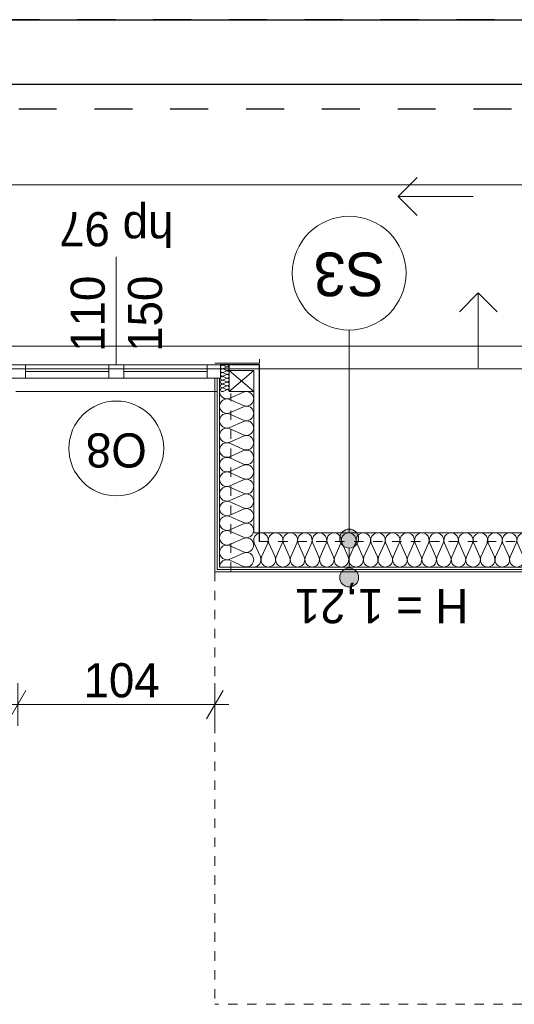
# Model space of a CAD drawing. Extents: x -145259 to -66341, y -2316 to 227384.
# Tile 114 of 141: x -113334 to -110723, y 176744 to 181934. Entities that reach past the tile are written whole.
import ezdxf

# ---------------------------------------------------------------- set-up
doc = ezdxf.new("R2010")
doc.units = 0
doc.header["$MEASUREMENT"] = 0
doc.linetypes.add('Hidden Line', pattern=[100, 50, -50])
doc.linetypes.add('Przerywana', pattern=[400, 200, -200])
for name, color, linetype in [('Arch ocieplenie', 7, 'Continuous'), ('Arch opisy', 7, 'Continuous'), ('Arch wymiary', 7, 'Continuous'), ('Arch ściany działowe', 7, 'Continuous'), ('INWENT ODWODNIENIE', 7, 'Continuous')]:
    doc.layers.add(name, color=color, linetype=linetype)
for name, color, linetype, lineweight, true_color in [('Arch ocieplenie_Nr_Pióra__24', 7, 'Continuous', 13, 0x029e21), ('INWENT.ŚCIANY_Nr_Pióra__2', 7, 'Continuous', 13, 0x7f7f7f), ('Inwentaryzacja Konst._Nr_Pióra__3', 7, 'Continuous', 20, 0xff6600)]:
    doc.layers.add(name, color=color, linetype=linetype, lineweight=lineweight, true_color=true_color)
for name, color, linetype, lineweight in [('Arch opisy okien_Nr_Pióra__21', 7, 'Continuous', 13), ('Arch opisy_Nr_Pióra__1', 7, 'Continuous', 25), ('Arch opisy_Nr_Pióra__21', 7, 'Continuous', 13), ('Arch wymiary_Nr_Pióra__21', 7, 'Continuous', 13), ('Arch wymiary_Nr_Pióra__5', 7, 'Continuous', 13), ('Arch ściany działowe_Nr_Pióra__5', 7, 'Continuous', 13), ('INWENT DACH_Nr_Pióra__21', 7, 'Continuous', 13), ('INWENT ODWODNIENIE_Nr_Pióra__21', 7, 'Continuous', 13), ('INWENT ODWODNIENIE_Nr_Pióra__5', 7, 'Continuous', 13), ('INWENT OPISY_Nr_Pióra__21', 7, 'Continuous', 13), ('INWENT. OKNA_Nr_Pióra__1', 7, 'Continuous', 25), ('INWENT. OKNA_Nr_Pióra__21', 7, 'Continuous', 13), ('INWENT.ŚCIANY_Nr_Pióra__1', 7, 'Continuous', 25), ('INWENT.ŚCIANY_Nr_Pióra__20', 1, 'Continuous', 20)]:
    doc.layers.add(name, color=color, linetype=linetype, lineweight=lineweight)
doc.styles.add('GENERATED_STYLE_1', font='txt')
doc.styles.add('GENERATED_STYLE_6', font='txt')
doc.styles.add('GENERATED_STYLE_7', font='txt')
doc.styles.add('GENERATED_STYLE_8', font='txt')
doc.dimstyles.new('GENERATED_STYLE__2', dxfattribs={"dimtxt": 179.999995, "dimasz": 114, "dimexe": 0.18, "dimexo": 0, "dimgap": 0.09, "dimtad": 1, "dimtih": 1, "dimtoh": 1, "dimdec": 0, "dimlfac": 0.1, "dimzin": 0, "dimdsep": 46, "dimtxsty": 'GENERATED_STYLE_1', "dimblk": 'ARROWHEAD_2', "dimblk1": 'ARROWHEAD_2', "dimblk2": 'ARROWHEAD_2', "dimcen": 0.09, "dimclrd": 7, "dimclre": 7, "dimclrt": 7, "dimazin": 0, "dimtfac": 1, "dimtdec": 4, "dimtmove": 0, "dimatfit": 3, "dimfxl": 0, "dimtolj": 1, "dimtzin": 0, "dimarcsym": 0})

# ---------------------------------------------------------------- blocks, each defined once
blk = doc.blocks.new('Ściana_656', base_point=(-112303.7, 179023.6))
at = {"layer": 'Arch ściany działowe_Nr_Pióra__5', "linetype": 'Continuous'}
for p, q in [((-112291.2, 180043.6), (-112303.7, 180043.6)), ((-112303.7, 180043.6), (-112303.7, 179023.6)), ((-112291.2, 179036.1), (-112291.2, 180043.6))]:
    blk.add_line(p, q, dxfattribs=at)
blk = doc.blocks.new('Ściana_657', base_point=(-112291.2, 179036.1))
at = {"layer": 'Arch ściany działowe_Nr_Pióra__5', "linetype": 'Continuous'}
for p, q in [((-112278.7, 180043.6), (-112291.2, 180043.6)), ((-112291.2, 180043.6), (-112291.2, 179036.1)), ((-112278.7, 179048.6), (-112278.7, 180043.6))]:
    blk.add_line(p, q, dxfattribs=at)
blk = doc.blocks.new('Ściana_730', base_point=(-112303.7, 179023.6))
at = {"layer": 'Arch ściany działowe_Nr_Pióra__5', "linetype": 'Continuous'}
for p, q in [((-112303.7, 179023.6), (-108883.7, 179023.6)), ((-108896.2, 179036.1), (-112291.2, 179036.1))]:
    blk.add_line(p, q, dxfattribs=at)
blk = doc.blocks.new('Ściana_731', base_point=(-112291.2, 179036.1))
at = {"layer": 'Arch ściany działowe_Nr_Pióra__5', "linetype": 'Continuous'}
for p, q in [((-112291.2, 179036.1), (-108896.2, 179036.1)), ((-108908.7, 179048.6), (-112278.7, 179048.6))]:
    blk.add_line(p, q, dxfattribs=at)
blk = doc.blocks.new('Izolacja cieplna 14_91', base_point=(-112278.7, 179973.6))
at = {"layer": 'Arch ocieplenie_Nr_Pióra__24', "linetype": 'Continuous'}
for p, q in [((-112152.4, 179970.4), (-112225.1, 179938.3)), ((-112225.1, 179931.8), (-112152.4, 179899.8)), ((-112152.4, 179893.3), (-112225.1, 179861.2)), ((-112225.1, 179854.7), (-112152.4, 179822.7)), ((-112152.4, 179816.2), (-112225.1, 179784.1)), ((-112225.1, 179777.7), (-112152.4, 179745.6)), ((-112152.4, 179739.1), (-112225.1, 179707)), ((-112225.1, 179700.6), (-112152.4, 179668.5)), ((-112152.4, 179662), (-112225.1, 179630)), ((-112225.1, 179623.5), (-112152.4, 179591.4)), ((-112152.4, 179584.9), (-112225.1, 179552.9)), ((-112225.1, 179546.4), (-112152.4, 179514.3)), ((-112152.4, 179507.9), (-112225.1, 179475.8)), ((-112225.1, 179469.3), (-112152.4, 179437.3)), ((-112152.4, 179430.8), (-112225.1, 179398.7)), ((-112225.1, 179392.2), (-112152.4, 179360.2)), ((-112152.4, 179353.7), (-112225.1, 179321.6)), ((-112225.1, 179315.2), (-112152.4, 179283.1)), ((-112152.4, 179276.6), (-112225.1, 179244.5)), ((-112225.1, 179238.1), (-112152.4, 179206)), ((-112152.4, 179199.5), (-112225.1, 179167.5)), ((-112225.1, 179161), (-112152.4, 179128.9)), ((-112152.4, 179122.4), (-112225.1, 179090.4)), ((-112225.1, 179083.9), (-112152.4, 179051.8))]:
    blk.add_line(p, q, dxfattribs=at)
for centre, start_param, end_param in [((-112240.5, 179896.5), 2.7288, 6.695979), ((-112240.5, 179973.6), 4.712389, 6.695979), ((-112137, 179935.1), 5.870392, 9.837571), ((-112137, 179858), 5.870392, 9.837571), ((-112240.5, 179819.4), 2.7288, 6.695979), ((-112240.5, 179742.4), 2.7288, 6.695979), ((-112137, 179780.9), 5.870392, 9.837571), ((-112137, 179703.8), 5.870392, 9.837571), ((-112240.5, 179665.3), 2.7288, 6.695979), ((-112240.5, 179588.2), 2.7288, 6.695979), ((-112137, 179626.7), 5.870392, 9.837571), ((-112137, 179549.6), 5.870392, 9.837571), ((-112240.5, 179511.1), 2.7288, 6.695979), ((-112240.5, 179434), 2.7288, 6.695979), ((-112137, 179472.6), 5.870392, 9.837571), ((-112137, 179395.5), 5.870392, 9.837571), ((-112240.5, 179356.9), 2.7288, 6.695979), ((-112240.5, 179279.9), 2.7288, 6.695979), ((-112137, 179318.4), 5.870392, 9.837571), ((-112137, 179241.3), 5.870392, 9.837571), ((-112240.5, 179202.8), 2.7288, 6.695979), ((-112240.5, 179125.7), 2.7288, 6.695979), ((-112137, 179164.2), 5.870392, 9.837571), ((-112137, 179087.1), 5.870392, 9.837571), ((-112240.5, 179048.6), 2.7288, 4.712389)]:
    blk.add_ellipse(centre, major_axis=(0, -38.5), ratio=0.993264, start_param=start_param, end_param=end_param, dxfattribs=at)
blk = doc.blocks.new('Izolacja cieplna 14_94', base_point=(-112228.7, 180113.6))
at = {"layer": 'Arch ocieplenie_Nr_Pióra__24', "linetype": 'Continuous'}
for p, q in [((-112260.3, 180112.8), (-112242.1, 180104.4)), ((-112242.1, 180102.8), (-112260.3, 180094.4)), ((-112260.3, 180092.8), (-112242.1, 180084.4)), ((-112242.1, 180082.8), (-112260.3, 180074.4)), ((-112260.3, 180072.8), (-112242.1, 180064.4)), ((-112242.1, 180062.8), (-112260.3, 180054.4)), ((-112260.3, 180052.8), (-112242.1, 180044.4)), ((-112242.1, 180042.8), (-112260.3, 180034.4)), ((-112260.3, 180032.8), (-112242.1, 180024.4)), ((-112242.1, 180022.8), (-112260.3, 180014.4)), ((-112260.3, 180012.8), (-112242.1, 180004.4)), ((-112242.1, 180002.8), (-112260.3, 179994.4)), ((-112260.3, 179992.8), (-112242.1, 179984.4)), ((-112242.1, 179982.8), (-112260.3, 179974.4))]:
    blk.add_line(p, q, dxfattribs=at)
for centre, start_param, end_param in [((-112264.2, 180103.6), 2.728799, 6.695979), ((-112264.2, 180083.6), 2.728799, 6.695979), ((-112238.3, 180113.6), 5.870392, 7.853982), ((-112238.3, 180093.6), 5.870392, 9.837571), ((-112264.2, 180063.6), 2.728799, 6.695979), ((-112264.2, 180043.6), 2.728799, 6.695979), ((-112238.3, 180073.6), 5.870392, 9.837571), ((-112238.3, 180053.6), 5.870392, 9.837571), ((-112238.3, 180033.6), 5.870392, 9.837571), ((-112264.2, 180023.6), 2.728799, 6.695979), ((-112264.2, 180003.6), 2.728799, 6.695979), ((-112264.2, 179983.6), 2.728799, 6.695979), ((-112238.3, 180013.6), 5.870392, 9.837571), ((-112238.3, 179993.6), 5.870392, 9.837571), ((-112238.3, 179973.6), 1.570796, 3.554385)]:
    blk.add_ellipse(centre, major_axis=(0, -10), ratio=0.957061, start_param=start_param, end_param=end_param, dxfattribs=at)
blk = doc.blocks.new('Izolacja cieplna 14_159', base_point=(-109088.7, 179048.6))
at = {"layer": 'Arch ocieplenie_Nr_Pióra__24', "linetype": 'Continuous'}
for p, q in [((-112063.4, 179102.2), (-112095.5, 179175)), ((-112024.8, 179175), (-112056.9, 179102.2)), ((-111986.2, 179102.2), (-112018.3, 179175)), ((-111947.6, 179175), (-111979.7, 179102.2)), ((-111909, 179102.2), (-111941.1, 179175)), ((-111870.4, 179175), (-111902.5, 179102.2)), ((-111831.8, 179102.2), (-111864, 179175)), ((-111793.3, 179175), (-111825.4, 179102.2)), ((-111754.7, 179102.2), (-111786.8, 179175)), ((-111716.1, 179175), (-111748.2, 179102.2)), ((-111677.5, 179102.2), (-111709.6, 179175)), ((-111638.9, 179175), (-111671, 179102.2)), ((-111600.3, 179102.2), (-111632.4, 179175)), ((-111561.7, 179175), (-111593.8, 179102.2)), ((-111523.1, 179102.2), (-111555.2, 179175)), ((-111484.5, 179175), (-111516.6, 179102.2)), ((-111446, 179102.2), (-111478.1, 179175)), ((-111407.4, 179175), (-111439.5, 179102.2)), ((-111368.8, 179102.2), (-111400.9, 179175)), ((-111330.2, 179175), (-111362.3, 179102.2)), ((-111291.6, 179102.2), (-111323.7, 179175)), ((-111253, 179175), (-111285.1, 179102.2)), ((-111214.4, 179102.2), (-111246.5, 179175)), ((-111175.8, 179175), (-111207.9, 179102.2)), ((-111137.2, 179102.2), (-111169.3, 179175)), ((-111098.6, 179175), (-111130.8, 179102.2)), ((-111060.1, 179102.2), (-111092.2, 179175)), ((-111021.5, 179175), (-111053.6, 179102.2)), ((-110982.9, 179102.2), (-111015, 179175)), ((-110944.3, 179175), (-110976.4, 179102.2)), ((-110905.7, 179102.2), (-110937.8, 179175)), ((-110867.1, 179175), (-110899.2, 179102.2)), ((-110828.5, 179102.2), (-110860.6, 179175)), ((-110789.9, 179175), (-110822, 179102.2)), ((-110751.3, 179102.2), (-110783.4, 179175)), ((-110712.7, 179175), (-110744.9, 179102.2)), ((-110674.2, 179102.2), (-110706.3, 179175)), ((-110635.6, 179175), (-110667.7, 179102.2)), ((-110597, 179102.2), (-110629.1, 179175)), ((-110558.4, 179175), (-110590.5, 179102.2)), ((-110519.8, 179102.2), (-110551.9, 179175)), ((-110481.2, 179175), (-110513.3, 179102.2)), ((-110442.6, 179102.2), (-110474.7, 179175)), ((-110404, 179175), (-110436.1, 179102.2)), ((-110365.4, 179102.2), (-110397.5, 179175)), ((-110326.9, 179175), (-110359, 179102.2)), ((-110288.3, 179102.2), (-110320.4, 179175)), ((-110249.7, 179175), (-110281.8, 179102.2)), ((-110211.1, 179102.2), (-110243.2, 179175)), ((-110172.5, 179175), (-110204.6, 179102.2)), ((-110133.9, 179102.2), (-110166, 179175)), ((-110095.3, 179175), (-110127.4, 179102.2)), ((-110056.7, 179102.2), (-110088.8, 179175)), ((-110018.1, 179175), (-110050.2, 179102.2)), ((-109979.5, 179102.2), (-110011.6, 179175)), ((-109941, 179175), (-109973.1, 179102.2)), ((-109902.4, 179102.2), (-109934.5, 179175)), ((-109863.8, 179175), (-109895.9, 179102.2)), ((-109825.2, 179102.2), (-109857.3, 179175)), ((-109786.6, 179175), (-109818.7, 179102.2)), ((-109748, 179102.2), (-109780.1, 179175)), ((-109709.4, 179175), (-109741.5, 179102.2)), ((-109670.8, 179102.2), (-109702.9, 179175)), ((-109632.2, 179175), (-109664.3, 179102.2)), ((-109593.6, 179102.2), (-109625.8, 179175)), ((-109555.1, 179175), (-109587.2, 179102.2)), ((-109516.5, 179102.2), (-109548.6, 179175)), ((-109477.9, 179175), (-109510, 179102.2)), ((-109439.3, 179102.2), (-109471.4, 179175)), ((-109400.7, 179175), (-109432.8, 179102.2)), ((-109362.1, 179102.2), (-109394.2, 179175)), ((-109323.5, 179175), (-109355.6, 179102.2)), ((-109284.9, 179102.2), (-109317, 179175)), ((-109246.3, 179175), (-109278.4, 179102.2)), ((-109207.7, 179102.2), (-109239.9, 179175)), ((-109169.2, 179175), (-109201.3, 179102.2)), ((-109130.6, 179102.2), (-109162.7, 179175)), ((-109092, 179175), (-109124.1, 179102.2))]:
    blk.add_line(p, q, dxfattribs=at)
for centre, start_param, end_param in [((-112060.1, 179190.3), 2.728799, 6.695979), ((-111983, 179190.3), 2.728799, 6.695979), ((-111905.8, 179190.3), 2.728799, 6.695979), ((-111828.6, 179190.3), 2.728799, 6.695979), ((-111751.4, 179190.3), 2.728799, 6.695979), ((-111674.2, 179190.3), 2.728799, 6.695979), ((-111597.1, 179190.3), 2.728799, 6.695979), ((-111519.9, 179190.3), 2.728799, 6.695979), ((-111442.7, 179190.3), 2.728799, 6.695979), ((-111365.5, 179190.3), 2.728799, 6.695979), ((-111288.4, 179190.3), 2.728799, 6.695979), ((-111211.2, 179190.3), 2.728799, 6.695979), ((-111134, 179190.3), 2.728799, 6.695979), ((-111056.8, 179190.3), 2.728799, 6.695979), ((-110979.6, 179190.3), 2.728799, 6.695979), ((-110902.5, 179190.3), 2.728799, 6.695979), ((-110825.3, 179190.3), 2.728799, 6.695979), ((-110748.1, 179190.3), 2.728799, 6.695979), ((-110670.9, 179190.3), 2.728799, 6.695979), ((-110593.7, 179190.3), 2.728799, 6.695979), ((-110516.6, 179190.3), 2.728799, 6.695979), ((-110439.4, 179190.3), 2.728799, 6.695979), ((-110362.2, 179190.3), 2.728799, 6.695979), ((-110285, 179190.3), 2.728799, 6.695979), ((-110207.8, 179190.3), 2.728799, 6.695979), ((-110130.7, 179190.3), 2.728799, 6.695979), ((-110053.5, 179190.3), 2.728799, 6.695979), ((-109976.3, 179190.3), 2.728799, 6.695979), ((-109899.1, 179190.3), 2.728799, 6.695979), ((-109821.9, 179190.3), 2.728799, 6.695979), ((-109744.8, 179190.3), 2.728799, 6.695979), ((-109667.6, 179190.3), 2.728799, 6.695979), ((-109590.4, 179190.3), 2.728799, 6.695979), ((-109513.2, 179190.3), 2.728799, 6.695979), ((-109436, 179190.3), 2.728799, 6.695979), ((-109358.9, 179190.3), 2.728799, 6.695979), ((-109281.7, 179190.3), 2.728799, 6.695979), ((-109204.5, 179190.3), 2.728799, 6.695979), ((-109127.3, 179190.3), 2.728799, 6.695979), ((-112098.7, 179086.9), 1.570796, 3.554385), ((-112021.6, 179086.9), 5.870392, 9.837571), ((-111944.4, 179086.9), 5.870392, 9.837571), ((-111867.2, 179086.9), 5.870392, 9.837571), ((-111790, 179086.9), 5.870392, 9.837571), ((-111712.8, 179086.9), 5.870392, 9.837571), ((-111635.7, 179086.9), 5.870392, 9.837571), ((-111558.5, 179086.9), 5.870392, 9.837571), ((-111481.3, 179086.9), 5.870392, 9.837571), ((-111404.1, 179086.9), 5.870392, 9.837571), ((-111326.9, 179086.9), 5.870392, 9.837571), ((-111249.8, 179086.9), 5.870392, 9.837571), ((-111172.6, 179086.9), 5.870392, 9.837571), ((-111095.4, 179086.9), 5.870392, 9.837571), ((-111018.2, 179086.9), 5.870392, 9.837571), ((-110941, 179086.9), 5.870392, 9.837571), ((-110863.9, 179086.9), 5.870392, 9.837571), ((-110786.7, 179086.9), 5.870392, 9.837571), ((-110709.5, 179086.9), 5.870392, 9.837571), ((-110632.3, 179086.9), 5.870392, 9.837571), ((-110555.1, 179086.9), 5.870392, 9.837571), ((-110478, 179086.9), 5.870392, 9.837571), ((-110400.8, 179086.9), 5.870392, 9.837571), ((-110323.6, 179086.9), 5.870392, 9.837571), ((-110246.4, 179086.9), 5.870392, 9.837571), ((-110169.2, 179086.9), 5.870392, 9.837571), ((-110092.1, 179086.9), 5.870392, 9.837571), ((-110014.9, 179086.9), 5.870392, 9.837571), ((-109937.7, 179086.9), 5.870392, 9.837571), ((-109860.5, 179086.9), 5.870392, 9.837571), ((-109783.4, 179086.9), 5.870392, 9.837571), ((-109706.2, 179086.9), 5.870392, 9.837571), ((-109629, 179086.9), 5.870392, 9.837571), ((-109551.8, 179086.9), 5.870392, 9.837571), ((-109474.6, 179086.9), 5.870392, 9.837571), ((-109397.5, 179086.9), 5.870392, 9.837571), ((-109320.3, 179086.9), 5.870392, 9.837571), ((-109243.1, 179086.9), 5.870392, 9.837571), ((-109165.9, 179086.9), 5.870392, 9.837571), ((-109088.7, 179086.9), 5.870392, 7.853982)]:
    blk.add_ellipse(centre, major_axis=(-38.6, 0), ratio=0.992027, start_param=start_param, end_param=end_param, dxfattribs=at)
blk = doc.blocks.new('Linia_95', base_point=(-110913.4, 180097.7))
at = {"layer": 'INWENT ODWODNIENIE_Nr_Pióra__21', "linetype": 'Continuous'}
for q in [(-111013.4, 180393.5), (-110813.4, 180393.5)]:
    blk.add_line((-110913.4, 180493.5), q, dxfattribs=at)
at = {"layer": 'INWENT ODWODNIENIE_Nr_Pióra__5', "linetype": 'Continuous'}
blk.add_line((-110913.4, 180097.7), (-110913.4, 180493.5), dxfattribs=at)
blk = doc.blocks.new('Linia_97', base_point=(-110940.5, 181002.2))
at = {"layer": 'INWENT ODWODNIENIE_Nr_Pióra__21', "linetype": 'Continuous'}
for q in [(-111236.3, 181102.2), (-111236.3, 180902.2)]:
    blk.add_line((-111336.3, 181002.2), q, dxfattribs=at)
at = {"layer": 'INWENT ODWODNIENIE_Nr_Pióra__5', "linetype": 'Continuous'}
blk.add_line((-110940.5, 181002.2), (-111336.3, 181002.2), dxfattribs=at)
blk = doc.blocks.new('Linia_147', base_point=(-111594.8, 178993.6))
at = {"layer": 'Arch opisy_Nr_Pióra__21', "linetype": 'Continuous'}
for points in [[(-111544.8, 179198.6), (-111548.6, 179217.7), (-111559.4, 179234), (-111575.6, 179244.8), (-111594.8, 179248.6), (-111613.9, 179244.8), (-111630.1, 179234), (-111641, 179217.7), (-111644.8, 179198.6), (-111641, 179179.5), (-111630.1, 179163.2), (-111613.9, 179152.4), (-111594.8, 179148.6), (-111575.6, 179152.4), (-111559.4, 179163.2), (-111548.6, 179179.5)], [(-111544.8, 178993.6), (-111548.6, 179012.7), (-111559.4, 179029), (-111575.6, 179039.8), (-111594.8, 179043.6), (-111613.9, 179039.8), (-111630.1, 179029), (-111641, 179012.7), (-111644.8, 178993.6), (-111641, 178974.5), (-111630.1, 178958.2), (-111613.9, 178947.4), (-111594.8, 178943.6), (-111575.6, 178947.4), (-111559.4, 178958.2), (-111548.6, 178974.5)]]:
    blk.add_hatch(color=256, dxfattribs=at).paths.add_polyline_path(points, flags=0)
blk.add_line((-111594.8, 179043.6), (-111594.8, 179148.6), dxfattribs=at)
for centre in [(-111594.8, 179198.6), (-111594.8, 178993.6)]:
    blk.add_circle(centre, 50, dxfattribs=at)
blk = doc.blocks.new('Linia_148', base_point=(-111594.8, 179228.6))
at = {"layer": 'Arch opisy_Nr_Pióra__21', "linetype": 'Continuous'}
blk.add_line((-111594.8, 179228.6), (-111594.8, 180297.6), dxfattribs=at)
blk.add_circle((-111594.8, 180597.6), 300, dxfattribs=at)
blk = doc.blocks.new('*D1580')
at = {"layer": 'Arch wymiary_Nr_Pióra__5', "linetype": 'Continuous'}
for p, q in [((-113343.7, 178210.7), (-113343.7, 178435.7)), ((-112303.7, 178210.7), (-112303.7, 178435.7)), ((-113300.4, 178398.2), (-113387, 178248.2)), ((-112347, 178248.2), (-112260.4, 178398.2)), ((-113417.1, 178323.2), (-113343.7, 178323.2)), ((-113343.7, 178323.2), (-112303.7, 178323.2)), ((-112303.7, 178323.2), (-112230.4, 178323.2))]:
    blk.add_line(p, q, dxfattribs=at)
at = {"layer": 'Arch wymiary_Nr_Pióra__21', "insert": (-112996.5, 178359.2), "char_height": 180, "attachment_point": 7, "style": 'GENERATED_STYLE_1'}
blk.add_mtext('{104}', dxfattribs=at)
blk = doc.blocks.new('ARROWHEAD_2')
at = {"color": 0, "linetype": 'Continuous', "lineweight": 0}
for p, q in [((-0.378, -0.655), (0.378, 0.655)), ((0, 0), (-1, 0))]:
    blk.add_line(p, q, dxfattribs=at)

msp = doc.modelspace()

# ---------------------------------------------------------------- linework, layer by layer
at = {"layer": 'Arch ocieplenie_Nr_Pióra__24', "linetype": 'Continuous'}
for p, q in [((-112228.7, 180113.6), (-112228.7, 180083.6)), ((-112098.7, 179973.6), (-112098.7, 179228.6)), ((-109088.7, 179228.6), (-112098.7, 179228.6))]:
    msp.add_line(p, q, dxfattribs=at)
at = {"layer": 'Arch opisy okien_Nr_Pióra__21', "linetype": 'Continuous'}
msp.add_circle((-112823.7, 179673.6), 250, dxfattribs=at)
at = {"layer": 'INWENT DACH_Nr_Pióra__21', "linetype": 'Hidden Line'}
for p in [(-112303.7, 179023.6), (-108883.7, 176743.6)]:
    msp.add_line(p, (-112303.7, 176743.6), dxfattribs=at)
at = {"layer": 'INWENT ODWODNIENIE_Nr_Pióra__5', "linetype": 'Continuous'}
msp.add_line((-107308.7, 181063.6), (-115168.7, 181063.6), dxfattribs=at)
at = {"layer": 'INWENT OPISY_Nr_Pióra__21', "linetype": 'Continuous'}
msp.add_line((-112823.7, 180113.6), (-112823.7, 180683.6), dxfattribs=at)
at = {"layer": 'INWENT. OKNA_Nr_Pióra__1', "linetype": 'Continuous'}
for p, q in [((-115168.7, 181933.6), (-99448.7, 181933.6)), ((-115168.7, 181593.6), (-99448.7, 181593.6))]:
    msp.add_line(p, q, dxfattribs=at)
at = {"layer": 'INWENT. OKNA_Nr_Pióra__21', "linetype": 'Continuous'}
for p, q in [((-113373.7, 180113.6), (-112273.7, 180113.6)), ((-113303.7, 180113.6), (-113303.7, 180043.6)), ((-112863.7, 180113.6), (-112863.7, 180043.6)), ((-112783.7, 180113.6), (-112783.7, 180043.6)), ((-112343.7, 180113.6), (-112343.7, 180043.6)), ((-112273.7, 180113.6), (-112273.7, 180043.6)), ((-112273.7, 180043.6), (-113373.7, 180043.6)), ((-113303.7, 180078.6), (-112863.7, 180078.6)), ((-112783.7, 180078.6), (-112343.7, 180078.6)), ((-112098.7, 180083.6), (-112228.7, 180083.6)), ((-112228.7, 180083.6), (-112228.7, 179973.6)), ((-112098.7, 179973.6), (-112228.7, 180083.6)), ((-112098.7, 180083.6), (-112228.7, 179973.6)), ((-112098.7, 179973.6), (-112098.7, 180083.6)), ((-113353.7, 179973.6), (-112293.7, 179973.6)), ((-112228.7, 179973.6), (-112098.7, 179973.6))]:
    msp.add_line(p, q, dxfattribs=at)
at = {"layer": 'INWENT.ŚCIANY_Nr_Pióra__1', "linetype": 'Przerywana'}
for p, q in [((-100028.7, 181933.6), (-114568.7, 181933.6)), ((-114538.7, 181463.6), (-100018.7, 181463.6))]:
    msp.add_line(p, q, dxfattribs=at)
at = {"layer": 'INWENT.ŚCIANY_Nr_Pióra__1', "linetype": 'Continuous'}
for p, q in [((-112068.7, 180113.6), (-112273.7, 180113.6)), ((-112068.7, 179183.6), (-112068.7, 180113.6))]:
    msp.add_line(p, q, dxfattribs=at)
at = {"layer": 'INWENT.ŚCIANY_Nr_Pióra__2', "linetype": 'Hidden Line'}
for p, q in [((-112218.7, 179023.6), (-112218.7, 179963.6)), ((-112068.7, 179183.6), (-109118.7, 179183.6))]:
    msp.add_line(p, q, dxfattribs=at)
at = {"layer": 'INWENT.ŚCIANY_Nr_Pióra__20', "linetype": 'Continuous'}
for p, q in [((-112303.7, 180123.6), (-112068.7, 180123.6)), ((-112068.7, 180123.6), (-112068.7, 180143.6))]:
    msp.add_line(p, q, dxfattribs=at)
at = {"layer": 'Inwentaryzacja Konst._Nr_Pióra__3', "linetype": 'Continuous'}
for p, q in [((-117978.7, 180213.6), (-96608.7, 180213.6)), ((-117978.7, 180093.6), (-96608.7, 180093.6))]:
    msp.add_line(p, q, dxfattribs=at)

# ---------------------------------------------------------------- block references
at = {"layer": 'Arch ocieplenie', "color": 104, "linetype": 'Continuous', "lineweight": 20, "true_color": 0x029e21}
for name, p in [('Izolacja cieplna 14_94', (-112228.7, 180113.6)), ('Izolacja cieplna 14_91', (-112278.7, 179973.6)), ('Izolacja cieplna 14_159', (-109088.7, 179048.6))]:
    msp.add_blockref(name, p, dxfattribs=at)
at = {"layer": 'Arch opisy', "linetype": 'Continuous'}
for name, p in [('Linia_148', (-111594.8, 179228.6)), ('Linia_147', (-111594.8, 178993.6))]:
    msp.add_blockref(name, p, dxfattribs=at)
at = {"layer": 'Arch ściany działowe'}
for name, p in [('Ściana_656', (-112303.7, 179023.6)), ('Ściana_657', (-112291.2, 179036.1)), ('Ściana_730', (-112303.7, 179023.6)), ('Ściana_731', (-112291.2, 179036.1))]:
    msp.add_blockref(name, p, dxfattribs=at)
at = {"layer": 'INWENT ODWODNIENIE', "linetype": 'Continuous'}
for name, p in [('Linia_97', (-110940.5, 181002.2)), ('Linia_95', (-110913.4, 180097.7))]:
    msp.add_blockref(name, p, dxfattribs=at)

# ---------------------------------------------------------------- texts
at = {"layer": 'Arch opisy okien_Nr_Pióra__21', "linetype": 'Continuous', "insert": (-112823.7, 179573.3), "char_height": 180, "attachment_point": 2, "rotation": 180, "style": 'GENERATED_STYLE_8'}
msp.add_mtext('{O8}', dxfattribs=at)
at = {"layer": 'Arch opisy_Nr_Pióra__1', "linetype": 'Continuous', "insert": (-111594.8, 180476.2), "char_height": 230, "attachment_point": 2, "rotation": 180, "style": 'GENERATED_STYLE_6'}
msp.add_mtext('{S3}', dxfattribs=at)
at = {"layer": 'INWENT OPISY_Nr_Pióra__21', "linetype": 'Continuous', "char_height": 180, "attachment_point": 2, "rotation": 180, "style": 'GENERATED_STYLE_7'}
for s, insert in [('{hp 97}', (-112823.7, 180739.3)), ('{H = 1,21}', (-111424.1, 178752.4))]:
    msp.add_mtext(s, dxfattribs=dict(at, insert=insert))
at = {"layer": 'INWENT OPISY_Nr_Pióra__21', "linetype": 'Continuous', "insert": (-113064.9, 180383.6), "char_height": 180, "width": 1346.334, "attachment_point": 2, "rotation": 90, "line_spacing_factor": 1.008452, "style": 'GENERATED_STYLE_7'}
msp.add_mtext('{110\\P150}', dxfattribs=at)

# ---------------------------------------------------------------- dimensions: what is measured, and where the dimension line sits
at = {"layer": 'Arch wymiary', "linetype": 'Continuous'}
dim = msp.add_linear_dim(base=(-113343.7, 178323.2), p1=(-113343.7, 178462), p2=(-112303.7, 178369), dimstyle='GENERATED_STYLE__2', dxfattribs=at)
dim.commit()
dim.dimension.update_dxf_attribs({"geometry": '*D1580', "text_midpoint": (-112791.6, 178449.2)})

doc.saveas('drawing.dxf')
